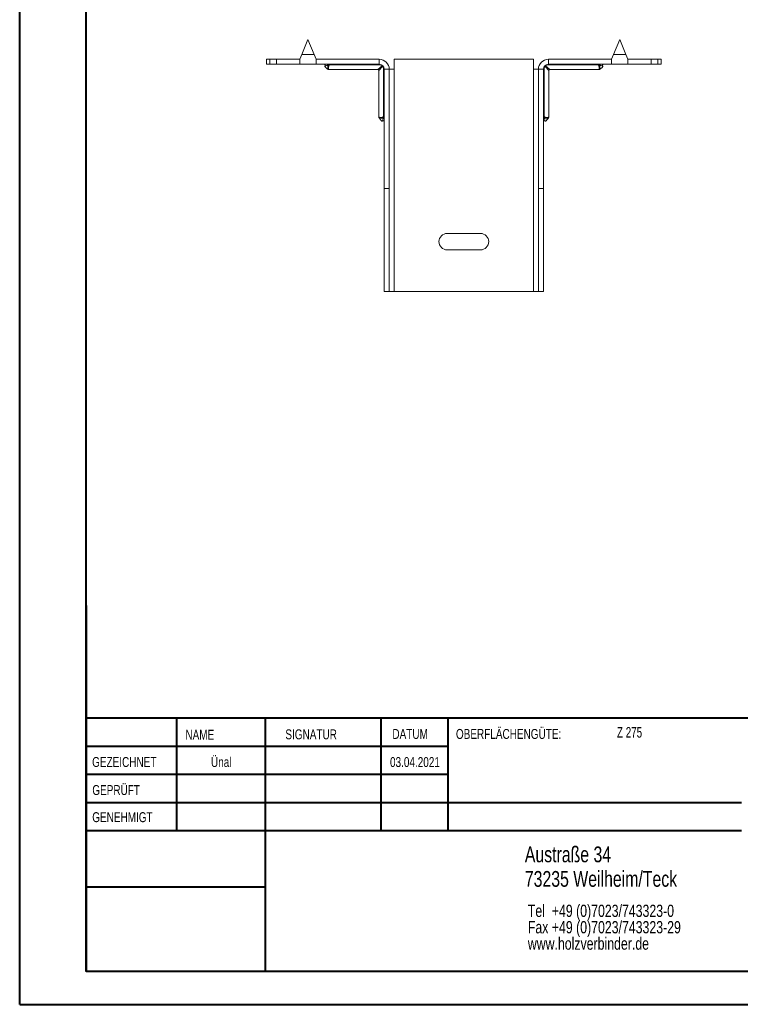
# Model space of a CAD drawing. Header units: millimetres. Extents: x 0 to 210, y 0 to 297.
# Tile 1 of 8: x 0 to 109, y 0 to 149. Entities that reach past the tile are written whole.
import ezdxf

# ---------------------------------------------------------------- set-up
doc = ezdxf.new("R2010")
doc.units = ezdxf.units.MM
doc.styles.add('SLDTEXTSTYLE0', font='TXT', dxfattribs={"width": 0.75})
doc.styles.add('SLDTEXTSTYLE2', font='TXT', dxfattribs={"width": 0.7})

# ---------------------------------------------------------------- blocks, each defined once
blk = doc.blocks.new('SW_NOTE_0')
at = {"color": 0, "linetype": 'Continuous', "lineweight": 0, "char_height": 1.8521, "attachment_point": 1, "style": 'SLDTEXTSTYLE0'}
for s, insert in [('Tel  +49 (0)7023/743323-0', (0, 2.39)), ('Fax +49 (0)7023/743323-29', (0, -0.08)), ('www.holzverbinder.de', (0, -2.55))]:
    blk.add_mtext(s, dxfattribs=dict(at, insert=insert))

msp = doc.modelspace()

# ---------------------------------------------------------------- linework, layer by layer
at = {"color": 7, "linetype": 'Continuous', "lineweight": 40}
for p, q in [((0.08, 0.21), (0.08, 297.21)), ((10.08, 5.21), (10.08, 292.21)), ((10.11, 60.37), (10.11, 5.12)), ((205.08, 43.37), (10.11, 43.37)), ((23.71, 43.37), (23.71, 26.37)), ((37.1, 43.37), (37.1, 5.12)), ((54.51, 43.37), (54.51, 26.37)), ((64.71, 26.37), (64.71, 43.37)), ((64.71, 39.1), (10.11, 39.1)), ((64.71, 34.87), (10.11, 34.87)), ((108.91, 30.62), (10.11, 30.62)), ((108.91, 26.37), (10.11, 26.37)), ((37.1, 17.87), (10.11, 17.87)), ((10.11, 13.71), (10.08, 13.71)), ((10.11, 9.46), (10.08, 9.46)), ((10.08, 5.21), (205.08, 5.21)), ((0.08, 0.21), (210.08, 0.21))]:
    msp.add_line(p, q, dxfattribs=at)
at = {"color": 7, "linetype": 'Continuous', "lineweight": 15}
for p, q in [((43.55, 145.74), (42.61, 143.49)), ((44.49, 143.49), (43.55, 145.74)), ((90.55, 145.74), (89.61, 143.49)), ((91.49, 143.49), (90.55, 145.74)), ((37.3, 142.74), (37.3, 141.99)), ((37.3, 142.74), (37.8, 142.74)), ((37.8, 142.74), (37.8, 141.99)), ((37.8, 142.74), (38.8, 142.74)), ((38.8, 141.99), (38.8, 142.74)), ((42.3, 142.74), (38.8, 142.74)), ((42.61, 143.49), (42.3, 142.74)), ((42.3, 142.74), (42.3, 141.99)), ((42.61, 143.49), (44.49, 143.49)), ((44.8, 142.74), (44.49, 143.49)), ((54.3, 142.74), (44.8, 142.74)), ((44.8, 141.99), (44.8, 142.74)), ((54.3, 141.99), (54.3, 142.74)), ((77.55, 142.74), (56.55, 142.74)), ((56.55, 141.24), (56.55, 142.74)), ((77.55, 142.74), (77.55, 141.24)), ((79.8, 141.99), (79.8, 142.74)), ((79.8, 142.74), (89.3, 142.74)), ((89.61, 143.49), (89.3, 142.74)), ((89.3, 142.74), (89.3, 141.99)), ((89.61, 143.49), (91.49, 143.49)), ((91.8, 142.74), (91.49, 143.49)), ((91.8, 141.99), (91.8, 142.74)), ((91.8, 142.74), (95.3, 142.74)), ((95.3, 141.99), (95.3, 142.74)), ((95.3, 142.74), (96.3, 142.74)), ((96.3, 141.99), (96.3, 142.74)), ((96.3, 142.74), (96.8, 142.74)), ((96.8, 141.99), (96.8, 142.74)), ((37.8, 141.99), (37.3, 141.99)), ((38.8, 141.99), (37.8, 141.99)), ((42.3, 141.99), (38.8, 141.99)), ((42.3, 141.99), (44.8, 141.99)), ((54.3, 141.99), (44.8, 141.99)), ((46.66, 141.19), (54.1, 141.19)), ((46.76, 141.99), (46.76, 141.9)), ((54.3, 141.9), (46.76, 141.9)), ((54.1, 141.19), (54.72, 141.74)), ((54.8, 141.67), (54.25, 141.04)), ((54.3, 141.99), (54.3, 141.9)), ((55.05, 141.24), (54.95, 141.24)), ((54.95, 134.08), (54.95, 141.24)), ((55.05, 141.24), (55.8, 141.24)), ((55.05, 123.24), (55.05, 141.24)), ((55.8, 123.24), (55.8, 141.24)), ((55.8, 141.24), (56.55, 141.24)), ((56.55, 107.74), (56.55, 141.24)), ((77.55, 141.24), (77.55, 107.74)), ((77.55, 141.24), (78.3, 141.24)), ((79.05, 141.24), (78.3, 141.24)), ((78.3, 123.24), (78.3, 141.24)), ((79.05, 123.24), (79.05, 141.24)), ((79.15, 141.24), (79.05, 141.24)), ((79.15, 141.24), (79.15, 134.08)), ((79.85, 141.04), (79.3, 141.67)), ((79.38, 141.74), (80, 141.19)), ((79.8, 141.99), (89.3, 141.99)), ((79.8, 141.9), (79.8, 141.99)), ((87.34, 141.9), (79.8, 141.9)), ((80, 141.19), (87.43, 141.19)), ((87.34, 141.9), (87.34, 141.99)), ((89.3, 141.99), (91.8, 141.99)), ((91.8, 141.99), (95.3, 141.99)), ((96.3, 141.99), (95.3, 141.99)), ((96.8, 141.99), (96.3, 141.99)), ((54.25, 141.04), (54.25, 133.99)), ((79.85, 133.99), (79.85, 141.04)), ((55.05, 134.08), (54.95, 134.08)), ((79.15, 134.08), (79.05, 134.08)), ((55.8, 123.24), (55.05, 123.24)), ((55.05, 107.74), (55.05, 123.24)), ((55.8, 107.74), (55.8, 123.24)), ((78.3, 123.24), (79.05, 123.24)), ((78.3, 107.74), (78.3, 123.24)), ((79.05, 107.74), (79.05, 123.24)), ((69.55, 116.49), (64.55, 116.49)), ((64.55, 113.99), (69.55, 113.99)), ((55.8, 107.74), (55.05, 107.74)), ((55.8, 107.74), (56.55, 107.74)), ((56.55, 107.74), (77.55, 107.74)), ((77.55, 107.74), (78.3, 107.74)), ((78.3, 107.74), (79.05, 107.74))]:
    msp.add_line(p, q, dxfattribs=at)
at = {"color": 7, "linetype": 'Continuous', "lineweight": 0}
for p, q in [((64.71, 39.12), (10.11, 39.12)), ((23.71, 5.21), (23.71, 5.12)), ((54.51, 5.21), (54.51, 5.12))]:
    msp.add_line(p, q, dxfattribs=at)
at = {"color": 7, "linetype": 'Continuous', "lineweight": 15, "flags": 128}
for points in [[(54.83, 141.77), (54.82, 141.78), (54.81, 141.78), (54.8, 141.78), (54.79, 141.78), (54.77, 141.77), (54.76, 141.76), (54.74, 141.75), (54.72, 141.74)], [(54.83, 141.77), (54.83, 141.77), (54.84, 141.76), (54.84, 141.74), (54.83, 141.73), (54.83, 141.72), (54.82, 141.7), (54.81, 141.68), (54.8, 141.67)], [(79.3, 141.67), (79.29, 141.68), (79.28, 141.7), (79.27, 141.72), (79.27, 141.73), (79.26, 141.74), (79.26, 141.76), (79.26, 141.77), (79.27, 141.77)], [(79.38, 141.74), (79.36, 141.75), (79.34, 141.76), (79.33, 141.77), (79.31, 141.78), (79.3, 141.78), (79.29, 141.78), (79.28, 141.78), (79.27, 141.77)]]:
    msp.add_lwpolyline(points, dxfattribs=at)
at = {"color": 7, "linetype": 'Continuous', "lineweight": 15}
for centre, radius, start, end in [((54.3, 141.24), 1.5, 0, 90), ((79.8, 141.24), 1.5, 90, 180), ((46.01, 141.84), 0.15, 324.0281, 89.9834), ((46.41, 141.85), 0.143, 355.6318, 86.346), ((54.1, 141.04), 0.15, 5.111, 84.4949), ((54.3, 141.24), 0.75, 0, 90), ((54.49, 141.44), 0.384, 37.042, 52.958), ((79.8, 141.24), 0.75, 90, 180), ((79.61, 141.44), 0.384, 127.042, 142.958), ((80, 141.04), 0.15, 95.111, 174.4949), ((87.69, 141.85), 0.143, 93.654, 184.3682), ((88.09, 141.84), 0.15, 90.0166, 215.868), ((54.91, 133.73), 0.143, 3.654, 94.3682), ((79.19, 133.73), 0.143, 85.6318, 176.346), ((54.9, 133.33), 0.15, 0.0166, 125.868), ((79.2, 133.33), 0.15, 54.0281, 179.9834), ((64.55, 115.24), 1.25, 90, 270), ((69.55, 115.24), 1.25, 270, 90)]:
    msp.add_arc(centre, radius, start, end, dxfattribs=at)
for points, knots in [([(46.13, 141.75), (46.12, 141.75), (46.11, 141.73), (46.1, 141.7), (46.1, 141.67), (46.11, 141.63), (46.14, 141.57), (46.22, 141.49), (46.38, 141.38), (46.49, 141.29), (46.56, 141.23)], [0, 0, 0, 0, 0.0356375, 0.0818884, 0.1274776, 0.1768149, 0.2341124, 0.4022122, 0.622869, 1, 1, 1, 1]), ([(46.55, 141.84), (46.48, 141.82), (46.35, 141.78), (46.15, 141.76), (46.14, 141.75), (46.13, 141.75)], [0, 0, 0, 0, 0.389366, 0.808807, 1, 1, 1, 1]), ([(46.55, 141.84), (46.57, 141.85), (46.6, 141.85), (46.67, 141.87), (46.71, 141.88), (46.76, 141.9)], [0, 0, 0, 0, 0.5, 0.5, 1, 1, 1, 1]), ([(46.56, 141.24), (46.56, 141.25), (46.56, 141.27), (46.56, 141.42), (46.56, 141.59), (46.55, 141.72), (46.55, 141.81), (46.55, 141.84)], [0, 0, 0, 0, 0.297587, 0.603563, 0.782879, 0.92239, 1, 1, 1, 1]), ([(46.56, 141.24), (46.57, 141.23), (46.58, 141.21), (46.62, 141.2), (46.65, 141.19), (46.66, 141.19)], [0, 0, 0, 0, 0.228455, 0.658538, 1, 1, 1, 1]), ([(46.76, 141.9), (46.73, 141.86), (46.69, 141.8), (46.66, 141.63), (46.66, 141.51), (46.66, 141.36), (46.66, 141.23), (46.66, 141.2), (46.66, 141.19)], [0, 0, 0, 0, 0.096999, 0.176491, 0.437414, 0.452588, 0.728181, 1, 1, 1, 1]), ([(54.72, 141.74), (54.67, 141.79), (54.6, 141.83), (54.46, 141.88), (54.38, 141.9), (54.3, 141.9)], [0, 0, 0, 0, 0.5, 0.5, 1, 1, 1, 1]), ([(54.95, 141.24), (54.95, 141.32), (54.94, 141.4), (54.89, 141.54), (54.85, 141.61), (54.8, 141.67)], [0, 0, 0, 0, 0.5, 0.5, 1, 1, 1, 1]), ([(79.3, 141.67), (79.25, 141.61), (79.21, 141.54), (79.16, 141.4), (79.15, 141.32), (79.15, 141.24)], [0, 0, 0, 0, 0.5, 0.5, 1, 1, 1, 1]), ([(79.8, 141.9), (79.72, 141.9), (79.64, 141.88), (79.5, 141.83), (79.43, 141.79), (79.38, 141.74)], [0, 0, 0, 0, 0.5, 0.5, 1, 1, 1, 1]), ([(87.34, 141.9), (87.38, 141.88), (87.42, 141.87), (87.5, 141.85), (87.53, 141.85), (87.55, 141.84)], [0, 0, 0, 0, 0.5, 0.5, 1, 1, 1, 1]), ([(87.43, 141.19), (87.44, 141.2), (87.44, 141.23), (87.44, 141.41), (87.44, 141.63), (87.41, 141.8), (87.37, 141.86), (87.34, 141.9)], [0, 0, 0, 0, 0.271797, 0.547479, 0.823451, 0.90297, 1, 1, 1, 1]), ([(87.43, 141.19), (87.45, 141.19), (87.47, 141.19), (87.51, 141.21), (87.53, 141.23), (87.54, 141.24)], [0, 0, 0, 0, 0.301015, 0.691273, 1, 1, 1, 1]), ([(87.55, 141.84), (87.55, 141.81), (87.55, 141.76), (87.55, 141.67), (87.54, 141.57), (87.54, 141.41), (87.54, 141.27), (87.54, 141.25), (87.54, 141.24)], [0, 0, 0, 0, 0.077563, 0.125349, 0.243399, 0.396658, 0.702446, 1, 1, 1, 1]), ([(87.54, 141.23), (87.6, 141.29), (87.74, 141.4), (87.91, 141.51), (87.99, 141.61), (88, 141.67), (88, 141.7), (87.99, 141.73), (87.97, 141.75), (87.97, 141.75)], [0, 0, 0, 0, 0.361958, 0.699924, 0.822694, 0.873687, 0.922608, 0.975031, 1, 1, 1, 1]), ([(87.97, 141.75), (87.96, 141.75), (87.95, 141.76), (87.75, 141.78), (87.62, 141.82), (87.55, 141.84)], [0, 0, 0, 0, 0.191185, 0.610639, 1, 1, 1, 1]), ([(54.25, 133.99), (54.25, 133.98), (54.25, 133.95), (54.27, 133.91), (54.29, 133.89), (54.3, 133.88)], [0, 0, 0, 0, 0.3760938, 0.7391855, 1, 1, 1, 1]), ([(54.26, 133.99), (54.26, 133.99), (54.27, 133.99), (54.44, 133.98), (54.63, 133.98), (54.78, 134), (54.86, 134.02), (54.92, 134.06), (54.95, 134.08)], [0, 0, 0, 0, 0.23003, 0.505332, 0.781311, 0.83054, 0.9055, 1, 1, 1, 1]), ([(54.28, 133.9), (54.34, 133.83), (54.45, 133.69), (54.57, 133.52), (54.67, 133.44), (54.72, 133.42), (54.76, 133.43), (54.79, 133.44), (54.81, 133.45), (54.81, 133.46)], [0, 0, 0, 0, 0.360079, 0.69877, 0.822071, 0.873145, 0.921977, 0.974193, 1, 1, 1, 1]), ([(54.9, 133.88), (54.87, 133.88), (54.82, 133.88), (54.71, 133.88), (54.59, 133.88), (54.44, 133.89), (54.31, 133.89), (54.3, 133.89), (54.3, 133.89)], [0, 0, 0, 0, 0.068649, 0.1294845, 0.3089308, 0.4437092, 0.7485184, 1, 1, 1, 1]), ([(54.81, 133.46), (54.81, 133.46), (54.81, 133.48), (54.84, 133.67), (54.88, 133.81), (54.9, 133.88)], [0, 0, 0, 0, 0.191185, 0.610639, 1, 1, 1, 1]), ([(54.95, 134.08), (54.94, 134.04), (54.93, 134), (54.91, 133.93), (54.9, 133.89), (54.9, 133.88)], [0, 0, 0, 0, 0.5, 0.5, 1, 1, 1, 1]), ([(79.2, 133.88), (79.2, 133.89), (79.19, 133.93), (79.17, 134), (79.16, 134.04), (79.15, 134.08)], [0, 0, 0, 0, 0.5, 0.5, 1, 1, 1, 1]), ([(79.15, 134.08), (79.18, 134.06), (79.24, 134.02), (79.32, 134), (79.47, 133.98), (79.66, 133.98), (79.83, 133.99), (79.84, 133.99), (79.84, 133.99)], [0, 0, 0, 0, 0.0945, 0.16946, 0.218689, 0.494668, 0.76997, 1, 1, 1, 1]), ([(79.8, 133.89), (79.79, 133.89), (79.79, 133.89), (79.65, 133.89), (79.49, 133.88), (79.37, 133.88), (79.28, 133.88), (79.23, 133.88), (79.2, 133.88)], [0, 0, 0, 0, 0.251397, 0.556216, 0.751779, 0.870511, 0.931349, 1, 1, 1, 1]), ([(79.2, 133.88), (79.22, 133.81), (79.26, 133.67), (79.29, 133.48), (79.29, 133.46), (79.29, 133.46)], [0, 0, 0, 0, 0.389366, 0.808807, 1, 1, 1, 1]), ([(79.29, 133.46), (79.3, 133.45), (79.31, 133.44), (79.34, 133.43), (79.38, 133.42), (79.41, 133.44), (79.47, 133.47), (79.55, 133.55), (79.66, 133.71), (79.76, 133.82), (79.81, 133.9)], [0, 0, 0, 0, 0.036428, 0.082506, 0.128022, 0.177439, 0.23496, 0.403777, 0.624753, 1, 1, 1, 1]), ([(79.8, 133.88), (79.8, 133.89), (79.82, 133.9), (79.84, 133.94), (79.85, 133.97), (79.85, 133.99), (79.85, 133.99)], [0, 0, 0, 0, 0.066796, 0.550565, 0.989374, 1, 1, 1, 1])]:
    msp.add_open_spline(points, degree=3, knots=knots, dxfattribs=at)

# ---------------------------------------------------------------- block references
at = {"color": 7, "linetype": 'Continuous', "lineweight": 0}
msp.add_blockref('SW_NOTE_0', (76.7, 12.85), dxfattribs=at)

# ---------------------------------------------------------------- texts
for s, insert, char_height, attachment_point, style in [('NAME', (25.07, 41.62), 1.5, 1, 'SLDTEXTSTYLE0'), ('SIGNATUR', (40.14, 41.68), 1.5, 1, 'SLDTEXTSTYLE0'), ('DATUM', (56.28, 41.74), 1.5, 1, 'SLDTEXTSTYLE0'), ('OBERFLÄCHENGÜTE:', (65.86, 41.74), 1.5, 1, 'SLDTEXTSTYLE0'), ('Z 275', (90.14, 42.03), 1.587, 1, 'SLDTEXTSTYLE2'), ('GEZEICHNET', (11, 37.51), 1.5, 1, 'SLDTEXTSTYLE0'), ('Ünal', (30.47, 37.5), 1.499, 2, 'SLDTEXTSTYLE0'), ('03.04.2021', (59.68, 37.5), 1.499, 2, 'SLDTEXTSTYLE0'), ('GEPRÜFT', (11.03, 33.28), 1.5, 1, 'SLDTEXTSTYLE0'), ('GENEHMIGT', (11.02, 29.19), 1.5, 1, 'SLDTEXTSTYLE0'), ('Austraße 34', (76.25, 24.02), 2.3813, 1, 'SLDTEXTSTYLE0'), ('73235 Weilheim/Teck', (76.25, 20.32), 2.3813, 1, 'SLDTEXTSTYLE0')]:
    msp.add_mtext(s, dxfattribs=dict(at, insert=insert, char_height=char_height, attachment_point=attachment_point, style=style))

doc.saveas('drawing.dxf')
